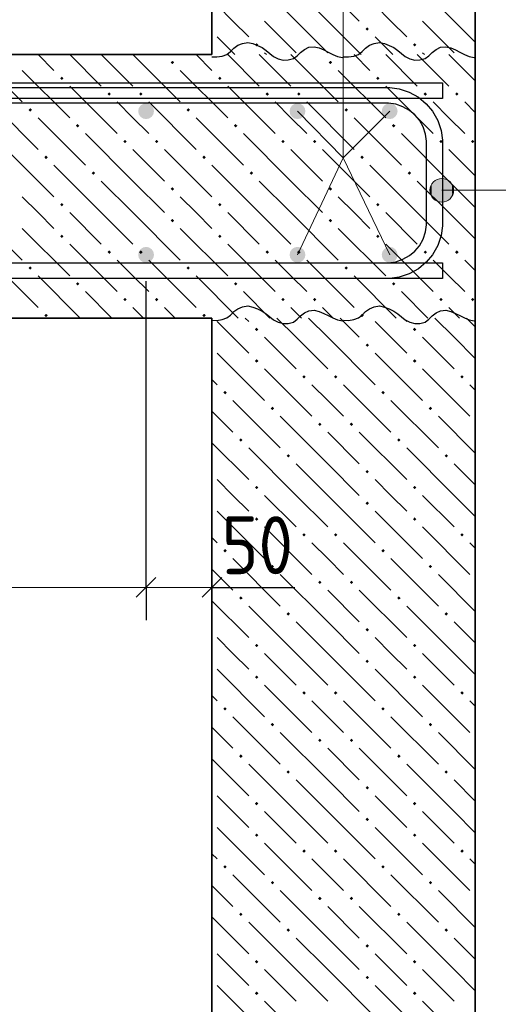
# Model space of a CAD drawing. Header units: millimetres. Extents: x 0 to 21000, y -5 to 14850.
# Tile 22 of 24: x 18120 to 19029, y 11441 to 13310. Entities that reach past the tile are written whole.
import ezdxf

# ---------------------------------------------------------------- set-up
doc = ezdxf.new("R2010")
doc.units = ezdxf.units.MM
for name, color, linetype, lineweight in [('Армирование стержнями_ общее', 7, 'Continuous', 25), ('Обрамление Г-обр.', 7, 'Continuous', 25), ('Обрамление П-обр. равн.', 7, 'Continuous', 25), ('Позиционная метка линия выноска', 7, 'Continuous', 13), ('Примечания', 7, 'Continuous', 13), ('Размерная линия_ общее', 7, 'Continuous', 13), ('Фоновоя арматура Х1', 7, 'Continuous', 25)]:
    doc.layers.add(name, color=color, linetype=linetype, lineweight=lineweight)
doc.layers.add('ЖБ Лестница', color=7, linetype='Continuous', lineweight=25, true_color=0xe0e0ff)
doc.layers.add('ЖБ Стена верхний уровень', color=7, linetype='Continuous', lineweight=25, true_color=0x006e00)
doc.layers.add('Размерная выноска', color=7, linetype='Continuous')
doc.styles.add('ISOCPEUR', font='txt')

msp = doc.modelspace()

# ---------------------------------------------------------------- hatches: boundary and pattern name
at = {"linetype": 'Continuous', "lineweight": 25, "transparency": 33554687}
for points in [[(18662.6, 13136), (18661.5, 13141.7), (18658.2, 13146.6), (18653.3, 13149.8), (18647.6, 13151), (18641.9, 13149.8), (18637, 13146.6), (18633.7, 13141.7), (18632.6, 13136), (18633.7, 13130.2), (18637, 13125.4), (18641.9, 13122.1), (18647.6, 13121), (18653.3, 13122.1), (18658.2, 13125.4), (18661.5, 13130.2)], [(18837.6, 13136), (18836.5, 13141.7), (18833.2, 13146.6), (18828.3, 13149.8), (18822.6, 13151), (18816.9, 13149.8), (18812, 13146.6), (18808.7, 13141.7), (18807.6, 13136), (18808.7, 13130.2), (18812, 13125.4), (18816.9, 13122.1), (18822.6, 13121), (18828.3, 13122.1), (18833.2, 13125.4), (18836.5, 13130.2)], [(18662.6, 12863.5), (18661.5, 12869.2), (18658.2, 12874.1), (18653.3, 12877.3), (18647.6, 12878.5), (18641.9, 12877.3), (18637, 12874.1), (18633.7, 12869.2), (18632.6, 12863.5), (18633.7, 12857.7), (18637, 12852.8), (18641.9, 12849.6), (18647.6, 12848.5), (18653.3, 12849.6), (18658.2, 12852.8), (18661.5, 12857.7)], [(18837.6, 12863.5), (18836.5, 12869.2), (18833.2, 12874.1), (18828.3, 12877.3), (18822.6, 12878.5), (18816.9, 12877.3), (18812, 12874.1), (18808.7, 12869.2), (18807.6, 12863.5), (18808.7, 12857.7), (18812, 12852.8), (18816.9, 12849.6), (18822.6, 12848.5), (18828.3, 12849.6), (18833.2, 12852.8), (18836.5, 12857.7)]]:
    msp.add_hatch(color=7, dxfattribs=at).paths.add_polyline_path(points)
at = {"layer": 'ЖБ Лестница', "linetype": 'Continuous', "lineweight": 18, "transparency": 33554687}
for points in [[(18406.9, 13228.5), (18410.1, 13231.7), (18413.4, 13228.5), (18410.1, 13225.2)], [(18706.9, 13228.5), (18710.1, 13231.7), (18713.4, 13228.5), (18710.1, 13225.2)], [(18196.9, 13198.5), (18200.1, 13201.7), (18203.4, 13198.5), (18200.1, 13195.2)], [(18496.9, 13198.5), (18500.1, 13201.7), (18503.4, 13198.5), (18500.1, 13195.2)], [(18796.9, 13198.5), (18800.1, 13201.7), (18803.4, 13198.5), (18800.1, 13195.2)], [(18286.9, 13168.5), (18290.1, 13171.7), (18293.4, 13168.5), (18290.1, 13165.2)], [(18346.9, 13168.5), (18350.1, 13171.7), (18353.4, 13168.5), (18350.1, 13165.2)], [(18586.9, 13168.5), (18590.1, 13171.7), (18593.4, 13168.5), (18590.1, 13165.2)], [(18646.9, 13168.5), (18650.1, 13171.7), (18653.4, 13168.5), (18650.1, 13165.2)], [(18886.9, 13168.5), (18890.1, 13171.7), (18893.4, 13168.5), (18890.1, 13165.2)], [(18946.9, 13168.5), (18950.1, 13171.7), (18953.4, 13168.5), (18950.1, 13165.2)], [(18136.9, 13138.5), (18140.1, 13141.7), (18143.4, 13138.5), (18140.1, 13135.2)], [(18436.9, 13138.5), (18440.1, 13141.7), (18443.4, 13138.5), (18440.1, 13135.2)], [(18736.9, 13138.5), (18740.1, 13141.7), (18743.4, 13138.5), (18740.1, 13135.2)], [(18226.9, 13108.5), (18230.1, 13111.7), (18233.4, 13108.5), (18230.1, 13105.2)], [(18526.9, 13108.5), (18530.1, 13111.7), (18533.4, 13108.5), (18530.1, 13105.2)], [(18826.9, 13108.5), (18830.1, 13111.7), (18833.4, 13108.5), (18830.1, 13105.2)], [(18316.9, 13078.5), (18320.1, 13081.7), (18323.4, 13078.5), (18320.1, 13075.2)], [(18376.9, 13078.5), (18380.1, 13081.7), (18383.4, 13078.5), (18380.1, 13075.2)], [(18616.9, 13078.5), (18620.1, 13081.7), (18623.4, 13078.5), (18620.1, 13075.2)], [(18676.9, 13078.5), (18680.1, 13081.7), (18683.4, 13078.5), (18680.1, 13075.2)], [(18916.9, 13078.5), (18920.1, 13081.7), (18923.4, 13078.5), (18920.1, 13075.2)], [(18976.9, 13078.5), (18980.1, 13081.7), (18983.4, 13078.5), (18980.1, 13075.2)], [(18166.9, 13048.5), (18170.1, 13051.7), (18173.4, 13048.5), (18170.1, 13045.2)], [(18466.9, 13048.5), (18470.1, 13051.7), (18473.4, 13048.5), (18470.1, 13045.2)], [(18766.9, 13048.5), (18770.1, 13051.7), (18773.4, 13048.5), (18770.1, 13045.2)], [(18256.9, 13018.5), (18260.1, 13021.7), (18263.4, 13018.5), (18260.1, 13015.2)], [(18556.9, 13018.5), (18560.1, 13021.7), (18563.4, 13018.5), (18560.1, 13015.2)], [(18856.9, 13018.5), (18860.1, 13021.7), (18863.4, 13018.5), (18860.1, 13015.2)], [(18406.9, 12988.5), (18410.1, 12991.7), (18413.4, 12988.5), (18410.1, 12985.2)], [(18706.9, 12988.5), (18710.1, 12991.7), (18713.4, 12988.5), (18710.1, 12985.2)], [(18196.9, 12958.5), (18200.1, 12961.7), (18203.4, 12958.5), (18200.1, 12955.2)], [(18496.9, 12958.5), (18500.1, 12961.7), (18503.4, 12958.5), (18500.1, 12955.2)], [(18796.9, 12958.5), (18800.1, 12961.7), (18803.4, 12958.5), (18800.1, 12955.2)], [(18406.9, 12928.5), (18410.1, 12931.7), (18413.4, 12928.5), (18410.1, 12925.2)], [(18706.9, 12928.5), (18710.1, 12931.7), (18713.4, 12928.5), (18710.1, 12925.2)], [(18196.9, 12898.5), (18200.1, 12901.7), (18203.4, 12898.5), (18200.1, 12895.2)], [(18496.9, 12898.5), (18500.1, 12901.7), (18503.4, 12898.5), (18500.1, 12895.2)], [(18796.9, 12898.5), (18800.1, 12901.7), (18803.4, 12898.5), (18800.1, 12895.2)], [(18286.9, 12868.5), (18290.1, 12871.7), (18293.4, 12868.5), (18290.1, 12865.2)], [(18346.9, 12868.5), (18350.1, 12871.7), (18353.4, 12868.5), (18350.1, 12865.2)], [(18586.9, 12868.5), (18590.1, 12871.7), (18593.4, 12868.5), (18590.1, 12865.2)], [(18646.9, 12868.5), (18650.1, 12871.7), (18653.4, 12868.5), (18650.1, 12865.2)], [(18886.9, 12868.5), (18890.1, 12871.7), (18893.4, 12868.5), (18890.1, 12865.2)], [(18946.9, 12868.5), (18950.1, 12871.7), (18953.4, 12868.5), (18950.1, 12865.2)], [(18136.9, 12838.5), (18140.1, 12841.7), (18143.4, 12838.5), (18140.1, 12835.2)], [(18436.9, 12838.5), (18440.1, 12841.7), (18443.4, 12838.5), (18440.1, 12835.2)], [(18736.9, 12838.5), (18740.1, 12841.7), (18743.4, 12838.5), (18740.1, 12835.2)], [(18226.9, 12808.5), (18230.1, 12811.7), (18233.4, 12808.5), (18230.1, 12805.2)], [(18526.9, 12808.5), (18530.1, 12811.7), (18533.4, 12808.5), (18530.1, 12805.2)], [(18826.9, 12808.5), (18830.1, 12811.7), (18833.4, 12808.5), (18830.1, 12805.2)], [(18316.9, 12778.5), (18320.1, 12781.7), (18323.4, 12778.5), (18320.1, 12775.2)], [(18376.9, 12778.5), (18380.1, 12781.7), (18383.4, 12778.5), (18380.1, 12775.2)], [(18616.9, 12778.5), (18620.1, 12781.7), (18623.4, 12778.5), (18620.1, 12775.2)], [(18676.9, 12778.5), (18680.1, 12781.7), (18683.4, 12778.5), (18680.1, 12775.2)], [(18916.9, 12778.5), (18920.1, 12781.7), (18923.4, 12778.5), (18920.1, 12775.2)], [(18976.9, 12778.5), (18980.1, 12781.7), (18983.4, 12778.5), (18980.1, 12775.2)], [(18166.9, 12748.5), (18170.1, 12751.7), (18173.4, 12748.5), (18170.1, 12745.2)], [(18466.9, 12748.5), (18470.1, 12751.7), (18473.4, 12748.5), (18470.1, 12745.2)], [(18766.9, 12748.5), (18770.1, 12751.7), (18773.4, 12748.5), (18770.1, 12745.2)]]:
    msp.add_hatch(color=7, dxfattribs=at).paths.add_polyline_path(points, flags=16)
at = {"layer": 'ЖБ Стена верхний уровень', "linetype": 'Continuous', "lineweight": 18, "transparency": 33554687}
for points in [[(18776.8, 13291.9), (18780, 13295.2), (18783.3, 13291.9), (18780, 13288.7)], [(18566.8, 13261.9), (18570, 13265.2), (18573.3, 13261.9), (18570, 13258.7)], [(18866.8, 13261.9), (18870, 13265.2), (18873.3, 13261.9), (18870, 13258.7)], [(18566.8, 12721.9), (18570, 12725.2), (18573.3, 12721.9), (18570, 12718.7)], [(18866.8, 12721.9), (18870, 12725.2), (18873.3, 12721.9), (18870, 12718.7)], [(18776.8, 12691.9), (18780, 12695.2), (18783.3, 12691.9), (18780, 12688.7)], [(18566.8, 12661.9), (18570, 12665.2), (18573.3, 12661.9), (18570, 12658.7)], [(18866.8, 12661.9), (18870, 12665.2), (18873.3, 12661.9), (18870, 12658.7)], [(18656.8, 12631.9), (18660, 12635.2), (18663.3, 12631.9), (18660, 12628.7)], [(18716.8, 12631.9), (18720, 12635.2), (18723.3, 12631.9), (18720, 12628.7)], [(18956.8, 12631.9), (18960, 12635.2), (18963.3, 12631.9), (18960, 12628.7)], [(18506.8, 12601.9), (18510, 12605.2), (18513.3, 12601.9), (18510, 12598.7)], [(18806.8, 12601.9), (18810, 12605.2), (18813.3, 12601.9), (18810, 12598.7)], [(18596.8, 12571.9), (18600, 12575.2), (18603.3, 12571.9), (18600, 12568.7)], [(18896.8, 12571.9), (18900, 12575.2), (18903.3, 12571.9), (18900, 12568.7)], [(18686.8, 12541.9), (18690, 12545.2), (18693.3, 12541.9), (18690, 12538.7)], [(18746.8, 12541.9), (18750, 12545.2), (18753.3, 12541.9), (18750, 12538.7)], [(18536.8, 12511.9), (18540, 12515.2), (18543.3, 12511.9), (18540, 12508.7)], [(18836.8, 12511.9), (18840, 12515.2), (18843.3, 12511.9), (18840, 12508.7)], [(18626.8, 12481.9), (18630, 12485.2), (18633.3, 12481.9), (18630, 12478.7)], [(18926.8, 12481.9), (18930, 12485.2), (18933.3, 12481.9), (18930, 12478.7)], [(18776.8, 12451.9), (18780, 12455.2), (18783.3, 12451.9), (18780, 12448.7)], [(18566.8, 12421.9), (18570, 12425.2), (18573.3, 12421.9), (18570, 12418.7)], [(18866.8, 12421.9), (18870, 12425.2), (18873.3, 12421.9), (18870, 12418.7)], [(18776.8, 12391.9), (18780, 12395.2), (18783.3, 12391.9), (18780, 12388.7)], [(18566.8, 12361.9), (18570, 12365.2), (18573.3, 12361.9), (18570, 12358.7)], [(18866.8, 12361.9), (18870, 12365.2), (18873.3, 12361.9), (18870, 12358.7)], [(18656.8, 12331.9), (18660, 12335.2), (18663.3, 12331.9), (18660, 12328.7)], [(18716.8, 12331.9), (18720, 12335.2), (18723.3, 12331.9), (18720, 12328.7)], [(18956.8, 12331.9), (18960, 12335.2), (18963.3, 12331.9), (18960, 12328.7)], [(18506.8, 12301.9), (18510, 12305.2), (18513.3, 12301.9), (18510, 12298.7)], [(18806.8, 12301.9), (18810, 12305.2), (18813.3, 12301.9), (18810, 12298.7)], [(18596.8, 12271.9), (18600, 12275.2), (18603.3, 12271.9), (18600, 12268.7)], [(18896.8, 12271.9), (18900, 12275.2), (18903.3, 12271.9), (18900, 12268.7)], [(18686.8, 12241.9), (18690, 12245.2), (18693.3, 12241.9), (18690, 12238.7)], [(18746.8, 12241.9), (18750, 12245.2), (18753.3, 12241.9), (18750, 12238.7)], [(18536.8, 12211.9), (18540, 12215.2), (18543.3, 12211.9), (18540, 12208.7)], [(18836.8, 12211.9), (18840, 12215.2), (18843.3, 12211.9), (18840, 12208.7)], [(18626.8, 12181.9), (18630, 12185.2), (18633.3, 12181.9), (18630, 12178.7)], [(18926.8, 12181.9), (18930, 12185.2), (18933.3, 12181.9), (18930, 12178.7)], [(18776.8, 12151.9), (18780, 12155.2), (18783.3, 12151.9), (18780, 12148.7)], [(18566.8, 12121.9), (18570, 12125.2), (18573.3, 12121.9), (18570, 12118.7)], [(18866.8, 12121.9), (18870, 12125.2), (18873.3, 12121.9), (18870, 12118.7)], [(18776.8, 12091.9), (18780, 12095.2), (18783.3, 12091.9), (18780, 12088.7)], [(18566.8, 12061.9), (18570, 12065.2), (18573.3, 12061.9), (18570, 12058.7)], [(18866.8, 12061.9), (18870, 12065.2), (18873.3, 12061.9), (18870, 12058.7)], [(18656.8, 12031.9), (18660, 12035.2), (18663.3, 12031.9), (18660, 12028.7)], [(18716.8, 12031.9), (18720, 12035.2), (18723.3, 12031.9), (18720, 12028.7)], [(18956.8, 12031.9), (18960, 12035.2), (18963.3, 12031.9), (18960, 12028.7)], [(18506.8, 12001.9), (18510, 12005.2), (18513.3, 12001.9), (18510, 11998.7)], [(18806.8, 12001.9), (18810, 12005.2), (18813.3, 12001.9), (18810, 11998.7)], [(18596.8, 11971.9), (18600, 11975.2), (18603.3, 11971.9), (18600, 11968.7)], [(18896.8, 11971.9), (18900, 11975.2), (18903.3, 11971.9), (18900, 11968.7)], [(18686.8, 11941.9), (18690, 11945.2), (18693.3, 11941.9), (18690, 11938.7)], [(18746.8, 11941.9), (18750, 11945.2), (18753.3, 11941.9), (18750, 11938.7)], [(18536.8, 11911.9), (18540, 11915.2), (18543.3, 11911.9), (18540, 11908.7)], [(18836.8, 11911.9), (18840, 11915.2), (18843.3, 11911.9), (18840, 11908.7)], [(18626.8, 11881.9), (18630, 11885.2), (18633.3, 11881.9), (18630, 11878.7)], [(18926.8, 11881.9), (18930, 11885.2), (18933.3, 11881.9), (18930, 11878.7)], [(18776.8, 11851.9), (18780, 11855.2), (18783.3, 11851.9), (18780, 11848.7)], [(18566.8, 11821.9), (18570, 11825.2), (18573.3, 11821.9), (18570, 11818.7)], [(18866.8, 11821.9), (18870, 11825.2), (18873.3, 11821.9), (18870, 11818.7)], [(18776.8, 11791.9), (18780, 11795.2), (18783.3, 11791.9), (18780, 11788.7)], [(18566.8, 11761.9), (18570, 11765.2), (18573.3, 11761.9), (18570, 11758.7)], [(18866.8, 11761.9), (18870, 11765.2), (18873.3, 11761.9), (18870, 11758.7)], [(18656.8, 11731.9), (18660, 11735.2), (18663.3, 11731.9), (18660, 11728.7)], [(18716.8, 11731.9), (18720, 11735.2), (18723.3, 11731.9), (18720, 11728.7)], [(18956.8, 11731.9), (18960, 11735.2), (18963.3, 11731.9), (18960, 11728.7)], [(18506.8, 11701.9), (18510, 11705.2), (18513.3, 11701.9), (18510, 11698.7)], [(18806.8, 11701.9), (18810, 11705.2), (18813.3, 11701.9), (18810, 11698.7)], [(18596.8, 11671.9), (18600, 11675.2), (18603.3, 11671.9), (18600, 11668.7)], [(18896.8, 11671.9), (18900, 11675.2), (18903.3, 11671.9), (18900, 11668.7)], [(18686.8, 11641.9), (18690, 11645.2), (18693.3, 11641.9), (18690, 11638.7)], [(18746.8, 11641.9), (18750, 11645.2), (18753.3, 11641.9), (18750, 11638.7)], [(18536.8, 11611.9), (18540, 11615.2), (18543.3, 11611.9), (18540, 11608.7)], [(18836.8, 11611.9), (18840, 11615.2), (18843.3, 11611.9), (18840, 11608.7)], [(18626.8, 11581.9), (18630, 11585.2), (18633.3, 11581.9), (18630, 11578.7)], [(18926.8, 11581.9), (18930, 11585.2), (18933.3, 11581.9), (18930, 11578.7)], [(18776.8, 11551.9), (18780, 11555.2), (18783.3, 11551.9), (18780, 11548.7)], [(18566.8, 11521.9), (18570, 11525.2), (18573.3, 11521.9), (18570, 11518.7)], [(18866.8, 11521.9), (18870, 11525.2), (18873.3, 11521.9), (18870, 11518.7)], [(18776.8, 11491.9), (18780, 11495.2), (18783.3, 11491.9), (18780, 11488.7)], [(18566.8, 11461.9), (18570, 11465.2), (18573.3, 11461.9), (18570, 11458.7)], [(18866.8, 11461.9), (18870, 11465.2), (18873.3, 11461.9), (18870, 11458.7)]]:
    msp.add_hatch(color=7, dxfattribs=at).paths.add_polyline_path(points, flags=16)
at = {"layer": 'Позиционная метка линия выноска', "linetype": 'Continuous', "lineweight": 13, "transparency": 33554687}
for points in [[(18910.3, 12966.5), (18910.3, 13005.2), (18902.2, 12997.1)], [(18921.5, 12963.3), (18921.5, 13008.3), (18910.3, 13005.2)], [(18921.5, 12963.3), (18910.3, 13005.2), (18910.3, 12966.5)], [(18932.8, 12966.5), (18932.8, 13005.2), (18921.5, 13008.3)], [(18932.8, 12966.5), (18921.5, 13008.3), (18921.5, 12963.3)], [(18940.9, 12974.6), (18940.9, 12997.1), (18932.8, 13005.2)], [(18940.9, 12974.6), (18932.8, 13005.2), (18932.8, 12966.5)], [(18902.2, 12974.6), (18902.2, 12997.1), (18899, 12985.8)], [(18910.3, 12966.5), (18902.2, 12997.1), (18902.2, 12974.6)], [(18940.9, 12997.1), (18940.9, 12974.6), (18944, 12985.8)]]:
    msp.add_hatch(color=7, dxfattribs=at).paths.add_polyline_path(points)
at = {"layer": 'Фоновоя арматура Х1', "linetype": 'Continuous', "lineweight": 35, "transparency": 33554687}
for points in [[(18375.1, 13136), (18374, 13141.7), (18370.7, 13146.6), (18365.9, 13149.8), (18360.1, 13151), (18354.4, 13149.8), (18349.5, 13146.6), (18346.3, 13141.7), (18345.1, 13136), (18346.3, 13130.2), (18349.5, 13125.4), (18354.4, 13122.1), (18360.1, 13121), (18365.9, 13122.1), (18370.7, 13125.4), (18374, 13130.2)], [(18375.1, 12863.5), (18374, 12869.2), (18370.7, 12874.1), (18365.9, 12877.3), (18360.1, 12878.5), (18354.4, 12877.3), (18349.5, 12874.1), (18346.3, 12869.2), (18345.1, 12863.5), (18346.3, 12857.7), (18349.5, 12852.8), (18354.4, 12849.6), (18360.1, 12848.5), (18365.9, 12849.6), (18370.7, 12852.8), (18374, 12857.7)]]:
    msp.add_hatch(color=7, dxfattribs=at).paths.add_polyline_path(points)

# ---------------------------------------------------------------- linework, layer by layer
at = {"layer": 'Армирование стержнями_ общее', "color": 7, "linetype": 'Continuous', "lineweight": 25, "transparency": 33554687}
for points in [[(5849.4, 8364.5), (15479, 13179.4), (15484.2, 13181.7), (15489.5, 13183.8), (15495, 13185.5), (15500.5, 13187), (15506.2, 13188.2), (15511.9, 13189), (15517.6, 13189.6), (15523.2, 13189.8), (18922.6, 13189.8), (18922.6, 13159.8)], [(18922.6, 13159.8), (15523.8, 13159.8), (15519.6, 13159.6), (15515.5, 13159.2), (15511.5, 13158.6), (15507.4, 13157.8), (15503.5, 13156.7), (15499.6, 13155.5), (15495.7, 13154), (15491.9, 13152.3), (5862.2, 8337.4)]]:
    msp.add_lwpolyline(points, dxfattribs=at)
at = {"layer": 'ЖБ Лестница', "color": 7, "linetype": 'Continuous', "lineweight": 35, "transparency": 33554687}
for p, q in [((18485.1, 13243.5), (14735.1, 13243.5)), ((18985.1, 12743.5), (18985.1, 13243.5)), ((15485.1, 12743.5), (18485.1, 12743.5))]:
    msp.add_line(p, q, dxfattribs=at)
at = {"layer": 'ЖБ Лестница', "color": 9, "linetype": 'Continuous', "lineweight": 18, "true_color": 0xc7c7c7, "transparency": 33554687}
for p, q in [((18035.1, 13243.5), (18125.1, 13153.5)), ((18185.1, 13213.5), (18155.1, 13243.5)), ((18215.1, 13243.5), (18275.1, 13183.5)), ((18275.1, 13243.5), (18335.1, 13183.5)), ((18335.1, 13243.5), (18425.1, 13153.5)), ((18485.1, 13213.5), (18455.1, 13243.5)), ((18515.1, 13243.5), (18575.1, 13183.5)), ((18575.1, 13243.5), (18635.1, 13183.5)), ((18635.1, 13243.5), (18725.1, 13153.5)), ((18785.1, 13213.5), (18755.1, 13243.5)), ((18815.1, 13243.5), (18875.1, 13183.5)), ((18875.1, 13243.5), (18935.1, 13183.5)), ((18935.1, 13243.5), (18985.1, 13193.5)), ((18125.1, 13213.5), (18215.1, 13123.5)), ((18425.1, 13213.5), (18515.1, 13123.5)), ((18725.1, 13213.5), (18815.1, 13123.5)), ((18215.1, 13183.5), (18305.1, 13093.5)), ((18515.1, 13183.5), (18605.1, 13093.5)), ((18815.1, 13183.5), (18905.1, 13093.5)), ((18065.1, 13153.5), (18155.1, 13063.5)), ((18335.1, 13123.5), (18305.1, 13153.5)), ((18365.1, 13153.5), (18455.1, 13063.5)), ((18635.1, 13123.5), (18605.1, 13153.5)), ((18665.1, 13153.5), (18755.1, 13063.5)), ((18935.1, 13123.5), (18905.1, 13153.5)), ((18965.1, 13153.5), (18985.1, 13133.5)), ((18155.1, 13123.5), (18245.1, 13033.5)), ((18365.1, 13093.5), (18335.1, 13123.5)), ((18455.1, 13123.5), (18545.1, 13033.5)), ((18665.1, 13093.5), (18635.1, 13123.5)), ((18755.1, 13123.5), (18845.1, 13033.5)), ((18965.1, 13093.5), (18935.1, 13123.5)), ((18335.1, 13003.5), (18245.1, 13093.5)), ((18635.1, 13003.5), (18545.1, 13093.5)), ((18935.1, 13003.5), (18845.1, 13093.5)), ((18095.1, 13063.5), (18185.1, 12973.5)), ((18335.1, 13063.5), (18395.1, 13003.5)), ((18395.1, 13063.5), (18485.1, 12973.5)), ((18635.1, 13063.5), (18695.1, 13003.5)), ((18695.1, 13063.5), (18785.1, 12973.5)), ((18935.1, 13063.5), (18985.1, 13013.5)), ((18275.1, 12943.5), (18185.1, 13033.5)), ((18575.1, 12943.5), (18485.1, 13033.5)), ((18875.1, 12943.5), (18785.1, 13033.5)), ((18275.1, 13003.5), (18335.1, 12943.5)), ((18335.1, 13003.5), (18395.1, 12943.5)), ((18575.1, 13003.5), (18635.1, 12943.5)), ((18635.1, 13003.5), (18695.1, 12943.5)), ((18875.1, 13003.5), (18935.1, 12943.5)), ((18935.1, 13003.5), (18985.1, 12953.5)), ((18155.1, 12943.5), (18125.1, 12973.5)), ((18455.1, 12943.5), (18425.1, 12973.5)), ((18755.1, 12943.5), (18725.1, 12973.5)), ((18035.1, 12943.5), (18125.1, 12853.5)), ((18185.1, 12913.5), (18155.1, 12943.5)), ((18215.1, 12943.5), (18275.1, 12883.5)), ((18275.1, 12943.5), (18335.1, 12883.5)), ((18335.1, 12943.5), (18425.1, 12853.5)), ((18485.1, 12913.5), (18455.1, 12943.5)), ((18515.1, 12943.5), (18575.1, 12883.5)), ((18575.1, 12943.5), (18635.1, 12883.5)), ((18635.1, 12943.5), (18725.1, 12853.5)), ((18785.1, 12913.5), (18755.1, 12943.5)), ((18815.1, 12943.5), (18875.1, 12883.5)), ((18875.1, 12943.5), (18935.1, 12883.5)), ((18935.1, 12943.5), (18985.1, 12893.5)), ((18125.1, 12913.5), (18215.1, 12823.5)), ((18425.1, 12913.5), (18515.1, 12823.5)), ((18725.1, 12913.5), (18815.1, 12823.5)), ((18215.1, 12883.5), (18305.1, 12793.5)), ((18515.1, 12883.5), (18605.1, 12793.5)), ((18815.1, 12883.5), (18905.1, 12793.5)), ((18065.1, 12853.5), (18155.1, 12763.5)), ((18335.1, 12823.5), (18305.1, 12853.5)), ((18365.1, 12853.5), (18455.1, 12763.5)), ((18635.1, 12823.5), (18605.1, 12853.5)), ((18665.1, 12853.5), (18755.1, 12763.5)), ((18935.1, 12823.5), (18905.1, 12853.5)), ((18965.1, 12853.5), (18985.1, 12833.5)), ((18155.1, 12823.5), (18235.1, 12743.5)), ((18365.1, 12793.5), (18335.1, 12823.5)), ((18455.1, 12823.5), (18535.1, 12743.5)), ((18665.1, 12793.5), (18635.1, 12823.5)), ((18755.1, 12823.5), (18835.1, 12743.5)), ((18965.1, 12793.5), (18935.1, 12823.5)), ((18295.1, 12743.5), (18245.1, 12793.5)), ((18595.1, 12743.5), (18545.1, 12793.5)), ((18895.1, 12743.5), (18845.1, 12793.5)), ((18335.1, 12763.5), (18355.1, 12743.5)), ((18395.1, 12763.5), (18415.1, 12743.5)), ((18635.1, 12763.5), (18655.1, 12743.5)), ((18695.1, 12763.5), (18715.1, 12743.5)), ((18935.1, 12763.5), (18955.1, 12743.5))]:
    msp.add_line(p, q, dxfattribs=at)
at = {"layer": 'ЖБ Стена верхний уровень', "color": 7, "linetype": 'Continuous', "lineweight": 35, "transparency": 33554687}
for p, q in [((18485.1, 13597.8), (18485.1, 13243.5)), ((18985.1, 13243.5), (18985.1, 13597.8)), ((18485.1, 12743.5), (18485.1, 8006)), ((18985.1, 8006), (18985.1, 12743.5))]:
    msp.add_line(p, q, dxfattribs=at)
at = {"layer": 'ЖБ Стена верхний уровень', "color": 251, "linetype": 'Continuous', "lineweight": 18, "true_color": 0x575757, "transparency": 33554687}
for p, q in [((18645, 13306.9), (18555, 13396.9)), ((18945, 13306.9), (18855, 13396.9)), ((18645, 13366.9), (18705, 13306.9)), ((18705, 13366.9), (18765, 13306.9)), ((18525, 13306.9), (18495, 13336.9)), ((18825, 13306.9), (18795, 13336.9)), ((18555, 13276.9), (18525, 13306.9)), ((18585, 13306.9), (18645, 13246.9)), ((18645, 13306.9), (18705, 13246.9)), ((18705, 13306.9), (18768.5, 13243.5)), ((18855, 13276.9), (18825, 13306.9)), ((18885, 13306.9), (18945, 13246.9)), ((18945, 13306.9), (18985.1, 13266.8)), ((18495, 13276.9), (18528.5, 13243.5)), ((18795, 13276.9), (18828.5, 13243.5)), ((18585, 13246.9), (18588.5, 13243.5)), ((18885, 13246.9), (18888.5, 13243.5)), ((18525, 12706.9), (18495, 12736.9)), ((18548.5, 12743.5), (18555, 12736.9)), ((18645, 12706.9), (18608.5, 12743.5)), ((18668.5, 12743.5), (18705, 12706.9)), ((18728.5, 12743.5), (18765, 12706.9)), ((18825, 12706.9), (18795, 12736.9)), ((18848.5, 12743.5), (18855, 12736.9)), ((18945, 12706.9), (18908.5, 12743.5)), ((18968.5, 12743.5), (18985.1, 12726.8)), ((18555, 12676.9), (18525, 12706.9)), ((18585, 12706.9), (18645, 12646.9)), ((18645, 12706.9), (18705, 12646.9)), ((18705, 12706.9), (18795, 12616.9)), ((18855, 12676.9), (18825, 12706.9)), ((18885, 12706.9), (18945, 12646.9)), ((18945, 12706.9), (18985.1, 12666.8)), ((18495, 12676.9), (18585, 12586.9)), ((18795, 12676.9), (18885, 12586.9)), ((18585, 12646.9), (18675, 12556.9)), ((18885, 12646.9), (18975, 12556.9)), ((18485.1, 12626.8), (18495, 12616.9)), ((18705, 12586.9), (18675, 12616.9)), ((18735, 12616.9), (18825, 12526.9)), ((18985.1, 12606.8), (18975, 12616.9)), ((18525, 12586.9), (18615, 12496.9)), ((18735, 12556.9), (18705, 12586.9)), ((18825, 12586.9), (18915, 12496.9)), ((18485.1, 12566.8), (18525, 12526.9)), ((18705, 12466.9), (18615, 12556.9)), ((18985.1, 12486.8), (18915, 12556.9)), ((18705, 12526.9), (18765, 12466.9)), ((18765, 12526.9), (18855, 12436.9)), ((18485.1, 12506.8), (18555, 12436.9)), ((18645, 12406.9), (18555, 12496.9)), ((18945, 12406.9), (18855, 12496.9)), ((18645, 12466.9), (18705, 12406.9)), ((18705, 12466.9), (18765, 12406.9)), ((18945, 12466.9), (18985.1, 12426.8)), ((18525, 12406.9), (18495, 12436.9)), ((18825, 12406.9), (18795, 12436.9)), ((18555, 12376.9), (18525, 12406.9)), ((18585, 12406.9), (18645, 12346.9)), ((18645, 12406.9), (18705, 12346.9)), ((18705, 12406.9), (18795, 12316.9)), ((18855, 12376.9), (18825, 12406.9)), ((18885, 12406.9), (18945, 12346.9)), ((18945, 12406.9), (18985.1, 12366.8)), ((18495, 12376.9), (18585, 12286.9)), ((18795, 12376.9), (18885, 12286.9)), ((18585, 12346.9), (18675, 12256.9)), ((18885, 12346.9), (18975, 12256.9)), ((18485.1, 12326.8), (18495, 12316.9)), ((18705, 12286.9), (18675, 12316.9)), ((18735, 12316.9), (18825, 12226.9)), ((18985.1, 12306.8), (18975, 12316.9)), ((18525, 12286.9), (18615, 12196.9)), ((18735, 12256.9), (18705, 12286.9)), ((18825, 12286.9), (18915, 12196.9)), ((18485.1, 12266.8), (18525, 12226.9)), ((18705, 12166.9), (18615, 12256.9)), ((18985.1, 12186.8), (18915, 12256.9)), ((18705, 12226.9), (18765, 12166.9)), ((18765, 12226.9), (18855, 12136.9)), ((18485.1, 12206.8), (18555, 12136.9)), ((18645, 12106.9), (18555, 12196.9)), ((18945, 12106.9), (18855, 12196.9)), ((18645, 12166.9), (18705, 12106.9)), ((18705, 12166.9), (18765, 12106.9)), ((18945, 12166.9), (18985.1, 12126.8)), ((18525, 12106.9), (18495, 12136.9)), ((18825, 12106.9), (18795, 12136.9)), ((18555, 12076.9), (18525, 12106.9)), ((18585, 12106.9), (18645, 12046.9)), ((18645, 12106.9), (18705, 12046.9)), ((18705, 12106.9), (18795, 12016.9)), ((18855, 12076.9), (18825, 12106.9)), ((18885, 12106.9), (18945, 12046.9)), ((18945, 12106.9), (18985.1, 12066.8)), ((18495, 12076.9), (18585, 11986.9)), ((18795, 12076.9), (18885, 11986.9)), ((18585, 12046.9), (18675, 11956.9)), ((18885, 12046.9), (18975, 11956.9)), ((18485.1, 12026.8), (18495, 12016.9)), ((18705, 11986.9), (18675, 12016.9)), ((18735, 12016.9), (18825, 11926.9)), ((18985.1, 12006.8), (18975, 12016.9)), ((18525, 11986.9), (18615, 11896.9)), ((18735, 11956.9), (18705, 11986.9)), ((18825, 11986.9), (18915, 11896.9)), ((18485.1, 11966.8), (18525, 11926.9)), ((18705, 11866.9), (18615, 11956.9)), ((18985.1, 11886.8), (18915, 11956.9)), ((18705, 11926.9), (18765, 11866.9)), ((18765, 11926.9), (18855, 11836.9)), ((18485.1, 11906.8), (18555, 11836.9)), ((18645, 11806.9), (18555, 11896.9)), ((18945, 11806.9), (18855, 11896.9)), ((18645, 11866.9), (18705, 11806.9)), ((18705, 11866.9), (18765, 11806.9)), ((18945, 11866.9), (18985.1, 11826.8)), ((18525, 11806.9), (18495, 11836.9)), ((18825, 11806.9), (18795, 11836.9)), ((18555, 11776.9), (18525, 11806.9)), ((18585, 11806.9), (18645, 11746.9)), ((18645, 11806.9), (18705, 11746.9)), ((18705, 11806.9), (18795, 11716.9)), ((18855, 11776.9), (18825, 11806.9)), ((18885, 11806.9), (18945, 11746.9)), ((18945, 11806.9), (18985.1, 11766.8)), ((18495, 11776.9), (18585, 11686.9)), ((18795, 11776.9), (18885, 11686.9)), ((18585, 11746.9), (18675, 11656.9)), ((18885, 11746.9), (18975, 11656.9)), ((18485.1, 11726.8), (18495, 11716.9)), ((18705, 11686.9), (18675, 11716.9)), ((18735, 11716.9), (18825, 11626.9)), ((18985.1, 11706.8), (18975, 11716.9)), ((18525, 11686.9), (18615, 11596.9)), ((18735, 11656.9), (18705, 11686.9)), ((18825, 11686.9), (18915, 11596.9)), ((18485.1, 11666.8), (18525, 11626.9)), ((18705, 11566.9), (18615, 11656.9)), ((18985.1, 11586.8), (18915, 11656.9)), ((18705, 11626.9), (18765, 11566.9)), ((18765, 11626.9), (18855, 11536.9)), ((18485.1, 11606.8), (18555, 11536.9)), ((18645, 11506.9), (18555, 11596.9)), ((18945, 11506.9), (18855, 11596.9)), ((18645, 11566.9), (18705, 11506.9)), ((18705, 11566.9), (18765, 11506.9)), ((18945, 11566.9), (18985.1, 11526.8)), ((18525, 11506.9), (18495, 11536.9)), ((18825, 11506.9), (18795, 11536.9)), ((18555, 11476.9), (18525, 11506.9)), ((18585, 11506.9), (18645, 11446.9)), ((18645, 11506.9), (18705, 11446.9)), ((18705, 11506.9), (18795, 11416.9)), ((18855, 11476.9), (18825, 11506.9)), ((18885, 11506.9), (18945, 11446.9)), ((18945, 11506.9), (18985.1, 11466.8)), ((18495, 11476.9), (18585, 11386.9)), ((18795, 11476.9), (18885, 11386.9)), ((18585, 11446.9), (18675, 11356.9)), ((18885, 11446.9), (18975, 11356.9))]:
    msp.add_line(p, q, dxfattribs=at)
at = {"layer": 'Обрамление Г-обр.', "color": 38, "linetype": 'Continuous', "lineweight": 25, "true_color": 0x5f1e0f, "transparency": 33554687}
msp.add_lwpolyline([(13713.2, 12287.6), (14814, 12838), (14819.2, 12840.3), (14824.5, 12842.4), (14830, 12844.2), (14835.5, 12845.7), (14841.2, 12846.8), (14846.9, 12847.7), (14852.6, 12848.2), (14858.2, 12848.5), (18922.6, 12848.5), (18922.6, 12818.5), (14858.8, 12818.5), (14854.6, 12818.3), (14850.5, 12817.9), (14846.4, 12817.3), (14842.4, 12816.4), (14838.5, 12815.4), (14834.6, 12814.1), (14830.7, 12812.6), (14826.9, 12810.9), (13726.6, 12260.8), (13713.2, 12287.6)], dxfattribs=at)
at = {"layer": 'Обрамление П-обр. равн.', "color": 38, "linetype": 'Continuous', "lineweight": 25, "true_color": 0x5f1e0f, "transparency": 33554687}
for points in [[(17396.2, 13181), (18822.6, 13181), (18840.9, 13178.4), (18859.9, 13172.1), (18877.5, 13162.3), (18891.9, 13150.2), (18904, 13135.8), (18913.8, 13118.3), (18920.1, 13099.2), (18922.6, 13080.9), (18922.6, 12918.5), (18920.1, 12900.2), (18913.8, 12881.1), (18904, 12863.6), (18891.9, 12849.2), (18877.5, 12837.1), (18859.9, 12827.3), (18840.9, 12821), (18822.6, 12818.5), (17396.2, 12818.5)], [(17396.2, 12848.5), (18820.5, 12848.5), (18834.1, 12850.3), (18847.8, 12854.9), (18860.4, 12861.9), (18870.6, 12870.5), (18879.2, 12880.7), (18886.2, 12893.3), (18890.7, 12907), (18892.6, 12920.6), (18892.6, 13078.8), (18890.7, 13092.4), (18886.2, 13106.1), (18879.2, 13118.7), (18870.6, 13128.9), (18860.4, 13137.5), (18847.8, 13144.5), (18834.1, 13149.1), (18820.5, 13151), (17396.2, 13151)]]:
    msp.add_lwpolyline(points, dxfattribs=at)
at = {"layer": 'Позиционная метка линия выноска', "color": 7, "linetype": 'Continuous', "lineweight": 13, "transparency": 33554687}
for p, q in [((18734.2, 13047.6), (18647.6, 12863.5)), ((18734.2, 13047.6), (18822.6, 12863.5)), ((18921.5, 13008.3), (18921.5, 13008.3)), ((18899, 12985.8), (18899, 12985.8)), ((18944, 12985.8), (18944, 12985.8)), ((18921.5, 12963.3), (18921.5, 12963.3))]:
    msp.add_line(p, q, dxfattribs=at)
for points in [[(18734.2, 13047.6), (18734.2, 13922.6), (20127.5, 13922.6)], [(18822.6, 13136), (18734.2, 13047.6), (18647.6, 13136)], [(16781.5, 11175.8), (19081.5, 11175.8), (19081.5, 12985.8), (18921.5, 12985.8)]]:
    msp.add_lwpolyline(points, dxfattribs=at)
msp.add_circle((18921.5, 12985.8), 22.5, dxfattribs=at)
at = {"layer": 'Примечания', "color": 7, "linetype": 'Continuous', "lineweight": 25, "transparency": 33554687}
for p, q in [((18985.1, 13239.1), (18985.1, 13239.1)), ((18985.1, 12739.1), (18985.1, 12739.1))]:
    msp.add_line(p, q, dxfattribs=at)
for points in [[(18485.1, 13239.1), (18494.4, 13239), (18504.4, 13240.4), (18513.4, 13243.7), (18520.6, 13249.2), (18526.9, 13255.6), (18534.1, 13261.1), (18543.4, 13264.4), (18553.1, 13266.3), (18562.9, 13264.2), (18571.9, 13260.6), (18580.6, 13256.6), (18588.1, 13251.3), (18595.1, 13245.5), (18602.1, 13239.8), (18610.6, 13235.3), (18620.1, 13232.9), (18630.1, 13233.3), (18639.9, 13235.9), (18647.1, 13241.2), (18653.6, 13247.5), (18660.6, 13253.2), (18669.1, 13257.4), (18679.1, 13258.4), (18688.9, 13256), (18697.6, 13252.2), (18706.1, 13248), (18714.9, 13243.8), (18723.4, 13239.8), (18733.1, 13237.9), (18735.1, 13237.7)], [(18735.1, 13239.1), (18744.4, 13239), (18754.4, 13240.4), (18763.4, 13243.7), (18770.6, 13249.2), (18776.9, 13255.6), (18784.1, 13261.1), (18793.4, 13264.4), (18803.1, 13266.3), (18812.9, 13264.2), (18821.9, 13260.6), (18830.6, 13256.6), (18838.1, 13251.3), (18845.1, 13245.5), (18852.1, 13239.8), (18860.6, 13235.3), (18870.1, 13232.9), (18880.1, 13233.3), (18889.9, 13235.9), (18897.1, 13241.2), (18903.6, 13247.5), (18910.6, 13253.2), (18919.1, 13257.4), (18929.1, 13258.4), (18938.9, 13256), (18947.6, 13252.2), (18956.1, 13248), (18964.9, 13243.8), (18973.4, 13239.8), (18983.1, 13237.9), (18985.1, 13237.7)], [(18485.1, 12739.1), (18494.4, 12739), (18504.4, 12740.4), (18513.4, 12743.7), (18520.6, 12749.2), (18526.9, 12755.6), (18534.1, 12761.1), (18543.4, 12764.4), (18553.1, 12766.3), (18562.9, 12764.2), (18571.9, 12760.6), (18580.6, 12756.6), (18588.1, 12751.3), (18595.1, 12745.5), (18602.1, 12739.8), (18610.6, 12735.3), (18620.1, 12732.9), (18630.1, 12733.3), (18639.9, 12735.9), (18647.1, 12741.2), (18653.6, 12747.5), (18660.6, 12753.2), (18669.1, 12757.4), (18679.1, 12758.4), (18688.9, 12756), (18697.6, 12752.2), (18706.1, 12748), (18714.9, 12743.8), (18723.4, 12739.8), (18733.1, 12737.9), (18735.1, 12737.7)], [(18735.1, 12739.1), (18744.4, 12739), (18754.4, 12740.4), (18763.4, 12743.7), (18770.6, 12749.2), (18776.9, 12755.6), (18784.1, 12761.1), (18793.4, 12764.4), (18803.1, 12766.3), (18812.9, 12764.2), (18821.9, 12760.6), (18830.6, 12756.6), (18838.1, 12751.3), (18845.1, 12745.5), (18852.1, 12739.8), (18860.6, 12735.3), (18870.1, 12732.9), (18880.1, 12733.3), (18889.9, 12735.9), (18897.1, 12741.2), (18903.6, 12747.5), (18910.6, 12753.2), (18919.1, 12757.4), (18929.1, 12758.4), (18938.9, 12756), (18947.6, 12752.2), (18956.1, 12748), (18964.9, 12743.8), (18973.4, 12739.8), (18983.1, 12737.9), (18985.1, 12737.7)]]:
    msp.add_lwpolyline(points, dxfattribs=at)
at = {"layer": 'Размерная выноска', "color": 7, "linetype": 'Continuous', "lineweight": -3, "transparency": 33554687}
msp.add_line((18485.1, 12232.3), (18642.6, 12232.3), dxfattribs=at)
at = {"layer": 'Размерная линия_ общее', "color": 253, "linetype": 'Continuous', "lineweight": -3, "true_color": 0xa0a0a0, "transparency": 33554687}
for p, q in [((18360.1, 12232.3), (18360.1, 12294.8)), ((18485.1, 12232.3), (18485.1, 12294.8)), ((18360.1, 12232.3), (18360.1, 12169.8)), ((18485.1, 12232.3), (18485.1, 12169.8))]:
    msp.add_line(p, q, dxfattribs=at)
at = {"layer": 'Размерная линия_ общее', "color": 7, "linetype": 'Continuous', "lineweight": 25, "transparency": 33554687}
for p, q in [((18378.9, 12251), (18341.4, 12213.5)), ((18503.9, 12251), (18466.4, 12213.5))]:
    msp.add_line(p, q, dxfattribs=at)
at = {"layer": 'Размерная линия_ общее', "color": 7, "linetype": 'Continuous', "lineweight": 13, "transparency": 33554687}
for p, q in [((18360.1, 12232.3), (15860.1, 12232.3)), ((18485.1, 12232.3), (18360.1, 12232.3)), ((18485.1, 12232.3), (18522.6, 12232.3))]:
    msp.add_line(p, q, dxfattribs=at)
at = {"layer": 'Размерная линия_ общее', "color": 253, "linetype": 'Continuous', "lineweight": -3, "true_color": 0xa0a0a0, "transparency": 33554687}
for points in [[(18360.1, 12232.3), (18360.1, 12240.8), (18360.1, 12240.8), (18360.1, 12240.8), (18360.1, 12240.8), (18360.1, 12240.9), (18360.1, 12240.9), (18360.1, 12813.5)], [(18485.1, 12232.3), (18485.1, 12240.8), (18485.1, 12240.8), (18485.1, 12240.8), (18485.1, 12240.8), (18485.1, 12240.8), (18485.1, 12240.8), (18485.1, 12435.2)]]:
    msp.add_lwpolyline(points, dxfattribs=at)

# ---------------------------------------------------------------- texts
at = {"layer": 'Размерная линия_ общее', "color": 7, "linetype": 'Continuous', "lineweight": 25, "transparency": 33554687, "insert": (18503.9, 12257.3), "char_height": 110, "width": 201.966, "attachment_point": 7, "style": 'ISOCPEUR'}
msp.add_mtext('\\W0.87;50', dxfattribs=at)

doc.saveas('drawing.dxf')
